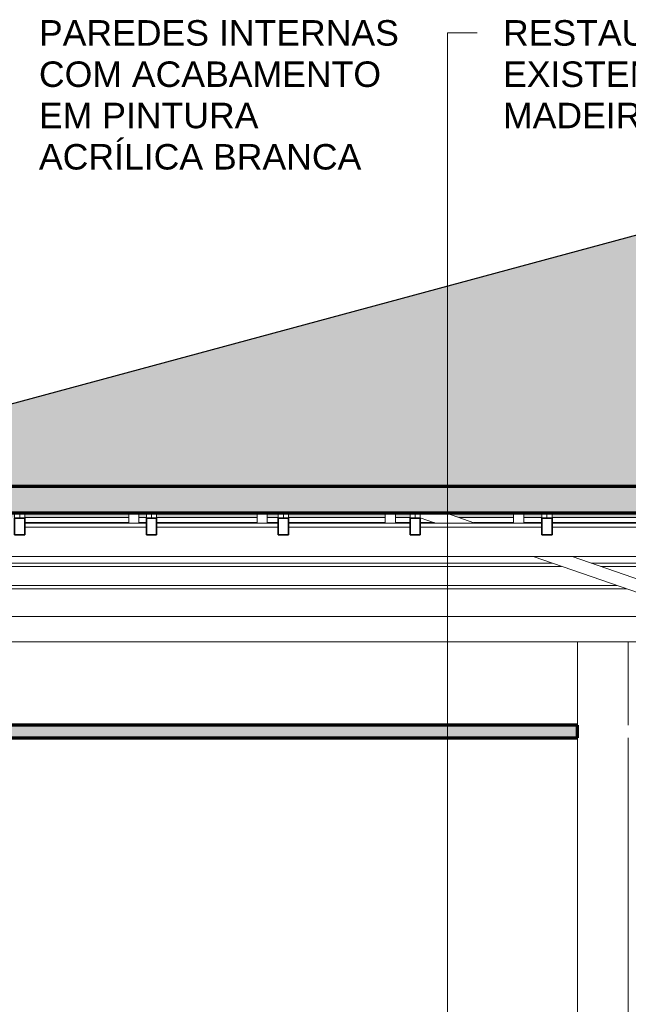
# Model space of a CAD drawing. Header units: millimetres. Extents: x -6278 to 66626, y -2027 to 8822.
# Tile 5 of 41: x -687 to 1701, y 3626 to 7489. Entities that reach past the tile are written whole.
import ezdxf

# ---------------------------------------------------------------- set-up
doc = ezdxf.new("R2010")
doc.units = ezdxf.units.MM
for name, color, linetype, lineweight in [('A-CLNG', 13, 'Continuous', 25), ('A-CLNG-PATT', 13, 'Continuous', 25), ('A-GENM', 13, 'Continuous', 18), ('A-GLAZ-CWMG', 51, 'Continuous', 18), ('A-ROOF', 132, 'Continuous', 25), ('A-ROOF-PATT', 132, 'Continuous', 25), ('A-WALL', 113, 'Continuous', 18), ('G-ANNO-TEXT', 231, 'Continuous', 9)]:
    doc.layers.add(name, color=color, linetype=linetype, lineweight=lineweight)
doc.styles.add('Arial_3', font='arial.ttf', dxfattribs={"height": 100})

# ---------------------------------------------------------------- blocks, each defined once
blk = doc.blocks.new('Rectangular Mullion - 2x5 cm-4253628-CORTE C - MANTER _ CONSTRUIR')
at = {"layer": 'A-GLAZ-CWMG'}
for p, q in [((-667.5, 5535.7), (-259.4, 5535.7)), ((-219.4, 5535.7), (-190.1, 5535.7)), ((-150.1, 5535.7), (244.1, 5535.7)), ((284.1, 5535.7), (327.3, 5535.7)), ((367.3, 5535.7), (747.5, 5535.7)), ((787.5, 5535.7), (844.6, 5535.7)), ((1037, 5535.7), (1251, 5535.7)), ((1291, 5535.7), (1362, 5535.7)), ((1402, 5535.7), (1754.5, 5535.7)), ((-259.4, 5516.1), (-667.5, 5516.1)), ((-190.1, 5516.1), (-219.4, 5516.1)), ((244.1, 5516.1), (-150.1, 5516.1)), ((327.3, 5516.1), (284.1, 5516.1)), ((747.5, 5516.1), (367.3, 5516.1)), ((844.6, 5516.1), (787.5, 5516.1)), ((940.2, 5516.1), (884.6, 5516.1)), ((1251, 5516.1), (1093.7, 5516.1)), ((1362, 5516.1), (1291, 5516.1)), ((1754.5, 5516.1), (1402, 5516.1))]:
    blk.add_line(p, q, dxfattribs=at)
blk = doc.blocks.new('Rectangular Mullion - 4x6_3-3931017-CORTE C - MANTER _ CONSTRUIR')
at = {"layer": 'A-GLAZ-CWMG'}
for p, q in [((1251, 5514.5), (1251, 5553.9)), ((1291, 5514.5), (1291, 5553.9))]:
    blk.add_line(p, q, dxfattribs=at)
blk = doc.blocks.new('Rectangular Mullion - 4x6_3-3931018-CORTE C - MANTER _ CONSTRUIR')
at = {"layer": 'A-GLAZ-CWMG'}
for p, q in [((747.5, 5514.5), (747.5, 5553.9)), ((787.5, 5514.5), (787.5, 5553.9))]:
    blk.add_line(p, q, dxfattribs=at)
blk = doc.blocks.new('Rectangular Mullion - 4x6_3-3931019-CORTE C - MANTER _ CONSTRUIR')
at = {"layer": 'A-GLAZ-CWMG'}
for p, q in [((244.1, 5514.5), (244.1, 5553.9)), ((284.1, 5514.5), (284.1, 5553.9))]:
    blk.add_line(p, q, dxfattribs=at)
blk = doc.blocks.new('Rectangular Mullion - 4x6_3-3931020-CORTE C - MANTER _ CONSTRUIR')
at = {"layer": 'A-GLAZ-CWMG'}
for p, q in [((-259.4, 5514.5), (-259.4, 5553.9)), ((-219.4, 5514.5), (-219.4, 5553.9))]:
    blk.add_line(p, q, dxfattribs=at)
blk = doc.blocks.new('Rectangular Mullion - 4x6_3-3925258-CORTE C - MANTER _ CONSTRUIR')
at = {"layer": 'A-GLAZ-CWMG'}
for p, q in [((-707.5, 5553.9), (-707.5, 5533.2)), ((-687.5, 5533.2), (-687.5, 5553.9)), ((-667.5, 5533.2), (-667.5, 5553.9))]:
    blk.add_line(p, q, dxfattribs=at)
at = {"layer": 'A-GLAZ-CWMG', "lineweight": 35}
for p, q in [((-687.5, 5533.2), (-707.5, 5533.2)), ((-707.5, 5533.2), (-707.5, 5467.8)), ((-667.5, 5533.2), (-687.5, 5533.2)), ((-667.5, 5467.8), (-667.5, 5533.2)), ((-707.5, 5467.8), (-667.5, 5467.8))]:
    blk.add_line(p, q, dxfattribs=at)
blk = doc.blocks.new('Rectangular Mullion - 4x6_3-3931038-CORTE C - MANTER _ CONSTRUIR')
at = {"layer": 'A-GLAZ-CWMG'}
for p, q in [((-190.1, 5553.9), (-190.1, 5533.2)), ((-170.1, 5533.2), (-170.1, 5553.9)), ((-150.1, 5533.2), (-150.1, 5553.9))]:
    blk.add_line(p, q, dxfattribs=at)
at = {"layer": 'A-GLAZ-CWMG', "lineweight": 35}
for p, q in [((-170.1, 5533.2), (-190.1, 5533.2)), ((-190.1, 5533.2), (-190.1, 5467.8)), ((-150.1, 5533.2), (-170.1, 5533.2)), ((-150.1, 5467.8), (-150.1, 5533.2)), ((-190.1, 5467.8), (-150.1, 5467.8))]:
    blk.add_line(p, q, dxfattribs=at)
blk = doc.blocks.new('Rectangular Mullion - 4x6_3-3931039-CORTE C - MANTER _ CONSTRUIR')
at = {"layer": 'A-GLAZ-CWMG'}
for p, q in [((327.3, 5553.9), (327.3, 5533.2)), ((347.3, 5533.2), (347.3, 5553.9)), ((367.3, 5533.2), (367.3, 5553.9))]:
    blk.add_line(p, q, dxfattribs=at)
at = {"layer": 'A-GLAZ-CWMG', "lineweight": 35}
for p, q in [((347.3, 5533.2), (327.3, 5533.2)), ((327.3, 5533.2), (327.3, 5467.8)), ((367.3, 5533.2), (347.3, 5533.2)), ((367.3, 5467.8), (367.3, 5533.2)), ((327.3, 5467.8), (367.3, 5467.8))]:
    blk.add_line(p, q, dxfattribs=at)
blk = doc.blocks.new('Rectangular Mullion - 4x6_3-3931040-CORTE C - MANTER _ CONSTRUIR')
at = {"layer": 'A-GLAZ-CWMG'}
for p, q in [((844.6, 5553.9), (844.6, 5533.2)), ((864.6, 5533.2), (864.6, 5553.9)), ((884.6, 5533.2), (884.6, 5553.9))]:
    blk.add_line(p, q, dxfattribs=at)
at = {"layer": 'A-GLAZ-CWMG', "lineweight": 35}
for p, q in [((864.6, 5533.2), (844.6, 5533.2)), ((844.6, 5533.2), (844.6, 5467.8)), ((884.6, 5533.2), (864.6, 5533.2)), ((884.6, 5467.8), (884.6, 5533.2)), ((844.6, 5467.8), (884.6, 5467.8))]:
    blk.add_line(p, q, dxfattribs=at)
blk = doc.blocks.new('Rectangular Mullion - 4x6_3-3931041-CORTE C - MANTER _ CONSTRUIR')
at = {"layer": 'A-GLAZ-CWMG'}
for p, q in [((1362, 5553.9), (1362, 5533.2)), ((1382, 5533.2), (1382, 5553.9)), ((1402, 5533.2), (1402, 5553.9))]:
    blk.add_line(p, q, dxfattribs=at)
at = {"layer": 'A-GLAZ-CWMG', "lineweight": 35}
for p, q in [((1382, 5533.2), (1362, 5533.2)), ((1362, 5533.2), (1362, 5467.8)), ((1402, 5533.2), (1382, 5533.2)), ((1402, 5467.8), (1402, 5533.2)), ((1362, 5467.8), (1402, 5467.8))]:
    blk.add_line(p, q, dxfattribs=at)
blk = doc.blocks.new('Rectangular Mullion - 6x12 cm-4082038-CORTE C - MANTER _ CONSTRUIR')
at = {"layer": 'A-GLAZ-CWMG'}
for p, q in [((-1529.2, 5344.3), (1439.1, 5344.3)), ((1402.2, 5357), (-1482.1, 5357)), ((1893.8, 5357), (1555.8, 5357)), ((1592.7, 5344.3), (1893.8, 5344.3))]:
    blk.add_line(p, q, dxfattribs=at)
blk = doc.blocks.new('Rectangular Mullion - 6x12 cm-3933675-CORTE C - MANTER _ CONSTRUIR')
at = {"layer": 'A-GLAZ-CWMG'}
for p, q in [((-190.1, 5514.5), (-667.5, 5514.5)), ((-190.1, 5498.3), (-667.5, 5498.3)), ((327.3, 5514.5), (-150.1, 5514.5)), ((327.3, 5498.3), (-150.1, 5498.3)), ((844.6, 5514.5), (367.3, 5514.5)), ((844.6, 5498.3), (367.3, 5498.3)), ((1362, 5514.5), (884.6, 5514.5)), ((1362, 5498.3), (884.6, 5498.3)), ((1879.3, 5514.5), (1402, 5514.5)), ((1879.3, 5498.3), (1402, 5498.3)), ((6011.8, 5382.8), (-1741, 5382.8))]:
    blk.add_line(p, q, dxfattribs=at)
blk = doc.blocks.new('tesoura - tesoura-4026580-CORTE C - MANTER _ CONSTRUIR')
at = {"layer": 'A-GENM'}
for p, q in [((830.4, 5553.9), (844.6, 5549)), ((884.6, 5535.2), (944.9, 5514.5)), ((1098.5, 5514.5), (984, 5553.9)), ((1327.5, 5382.8), (1893.8, 5187.8)), ((1893.8, 5240.7), (1481.1, 5382.8)), ((6421.1, 5147.8), (-2257.2, 5147.8))]:
    blk.add_line(p, q, dxfattribs=at)
blk = doc.blocks.new('Rectangular Mullion - 6x12 cm-4082041-CORTE C - MANTER _ CONSTRUIR')
at = {"layer": 'A-GLAZ-CWMG'}
for p, q in [((-1853.7, 5256.7), (1693.6, 5256.7)), ((1656.6, 5269.4), (-1806.6, 5269.4))]:
    blk.add_line(p, q, dxfattribs=at)

msp = doc.modelspace()

# ---------------------------------------------------------------- hatches: boundary and pattern name
at = {"layer": 'A-CLNG-PATT', "lineweight": 18}
msp.add_hatch(color=171, dxfattribs=at).paths.add_polyline_path([(-1726.419, 4671.934), (1501.115, 4671.934), (1501.115, 4721.934), (-2998.885, 4721.934), (-2998.885, 4671.934), (-2890.592, 4671.934)], flags=0)
at = {"layer": 'A-ROOF-PATT'}
msp.add_hatch(color=9, dxfattribs=at).paths.add_polyline_path([(5840.71, 5657.772), (6169.246, 5657.772), (1968.026, 6708.077), (-1921.993, 5657.772), (5258.623, 5657.772)], flags=0)
at = {"layer": 'A-ROOF-PATT', "lineweight": 18}
h = msp.add_hatch(color=171, dxfattribs=at)
h.paths.add_polyline_path([(-2756.905, 5328.765), (-1922.975, 5553.926), (6172.32, 5553.926), (7072.964, 5328.765), (7076.015, 5328.765), (7100.089, 5425.061), (6169.246, 5657.772), (-1921.993, 5657.772), (-2783.885, 5425.061), (-2757.885, 5328.765)], flags=0)
h.paths.add_polyline_path([(10497.405, 5757.799), (14543.183, 5757.799), (15960.162, 6055.365), (17253.295, 5757.944), (21981.115, 5757.944), (21981.115, 5861.564), (17248.907, 5861.564), (15961.139, 6157.751), (14550.035, 5861.419), (9918.615, 5861.419), (9918.615, 5757.799)], flags=0)
at = {"layer": 'A-ROOF-PATT'}
h = msp.add_hatch(color=9, dxfattribs=at)
h.paths.add_polyline_path([(-2298.321, 5431.887), (-2025.581, 5505.526), (-2029.844, 5505.526), (-2029.844, 5525.072), (-2374.974, 5431.887), (-2308.506, 5431.887)], flags=0)
h.paths.add_polyline_path([(16715.403, 5474.313), (16806.053, 5505.526), (16395.841, 5505.526), (16395.841, 5474.313)], flags=0)
h.paths.add_polyline_path([(16318.273, 5474.313), (16355.841, 5474.313), (16355.841, 5505.526), (16036.819, 5505.526), (16036.845, 5474.313)], flags=0)
h.paths.add_polyline_path([(15852.348, 5474.313), (15852.348, 5505.526), (15388.855, 5505.526), (15388.855, 5474.313), (15736.187, 5474.313)], flags=0)
h.paths.add_polyline_path([(18445.387, 5474.313), (18486.475, 5474.313), (18414.969, 5490.759), (18329.358, 5490.759), (18329.358, 5505.526), (18294.023, 5505.526), (18294.023, 5497.929), (18396.703, 5474.313)], flags=0)
h.paths.add_polyline_path([(6408.39, 5474.313), (6490.773, 5474.313), (6422.797, 5490.759), (6346.806, 5490.759), (6346.806, 5505.526), (6283.537, 5505.526), (6346.806, 5489.709)], flags=0)
h.paths.add_polyline_path([(17086.078, 5474.313), (17125.134, 5474.313), (16989.423, 5505.526), (16959.631, 5505.526), (16868.981, 5474.313), (16971.562, 5474.313)], flags=0)
h.paths.add_polyline_path([(6140.309, 5474.313), (6148.635, 5474.313), (6058.241, 5496.911), (6058.241, 5494.83)], flags=0)
h.paths.add_polyline_path([(13210.844, 5474.313), (13290.469, 5474.313), (13332.488, 5483.137), (13330.887, 5490.759), (13271.565, 5490.759), (13210.844, 5478.008)], flags=0)
h.paths.add_polyline_path([(15348.855, 5474.313), (15348.855, 5505.526), (15117.584, 5505.526), (15208.234, 5474.313)], flags=0)
h.paths.add_polyline_path([(15054.657, 5474.313), (14964.006, 5505.526), (14885.361, 5505.526), (14885.361, 5474.313), (14911.703, 5474.313)], flags=0)
h.paths.add_polyline_path([(14845.361, 5474.313), (14845.361, 5505.526), (14825.944, 5505.526), (14677.309, 5474.313), (14701.59, 5474.313)], flags=0)
h.paths.add_polyline_path([(13381.42, 5493.412), (13439.105, 5505.526), (13378.876, 5505.526)], flags=0)
h.paths.add_polyline_path([(-667.459, 5535.672), (-259.439, 5535.672), (-259.439, 5553.926), (-667.459, 5553.926)], flags=0)
h.paths.add_polyline_path([(-150.098, 5535.672), (244.055, 5535.672), (244.055, 5553.926), (-150.098, 5553.926)], flags=0)
h.paths.add_polyline_path([(-722.932, 5535.672), (-707.459, 5535.672), (-707.459, 5553.926), (-722.932, 5553.926)], flags=0)
h.paths.add_polyline_path([(-762.932, 5535.672), (-762.932, 5551.216), (-820.501, 5535.672)], flags=0)
h.paths.add_polyline_path([(4441.644, 5535.672), (4466.156, 5535.672), (4466.156, 5553.926), (4312.001, 5553.926), (4312.001, 5535.672)], flags=0)
h.paths.add_polyline_path([(4506.156, 5535.672), (4775.495, 5535.672), (4775.495, 5553.926), (4506.156, 5553.926)], flags=0)
h.paths.add_polyline_path([(3948.795, 5535.672), (3948.795, 5553.926), (3808.508, 5553.926), (3808.508, 5535.672), (3867.506, 5535.672)], flags=0)
h.paths.add_polyline_path([(327.264, 5535.672), (327.264, 5553.926), (284.055, 5553.926), (284.055, 5535.672)], flags=0)
h.paths.add_polyline_path([(3988.795, 5535.672), (4272.001, 5535.672), (4272.001, 5553.926), (3988.795, 5553.926)], flags=0)
h.paths.add_polyline_path([(3512.363, 5535.672), (3768.508, 5535.672), (3768.508, 5553.926), (3471.433, 5553.926), (3471.433, 5535.672)], flags=0)
h.paths.add_polyline_path([(367.264, 5535.672), (747.548, 5535.672), (747.548, 5553.926), (367.264, 5553.926)], flags=0)
h.paths.add_polyline_path([(5903.196, 5535.672), (5889.166, 5539.18), (5892.852, 5553.926), (5821.856, 5553.926), (5894.87, 5535.672)], flags=0)
h.paths.add_polyline_path([(6245.334, 5535.672), (6184.657, 5550.842), (6180.865, 5535.672), (6184.657, 5535.672)], flags=0)
h.paths.add_polyline_path([(15154.1, 5535.672), (15348.855, 5535.672), (15348.855, 5598.743), (15269.836, 5598.743), (15007.1, 5543.569), (15030.033, 5535.672)], flags=0)
h.paths.add_polyline_path([(-1921.993, 5535.672), (-1913.928, 5535.672), (-1846.322, 5553.926), (-1922.975, 5553.926), (-1990.581, 5535.672), (-1922.975, 5535.672)], flags=0)
h.paths.add_polyline_path([(4983.518, 5535.672), (4983.518, 5536.74), (4914.772, 5553.926), (4815.495, 5553.926), (4815.495, 5535.672)], flags=0)
h.paths.add_polyline_path([(15388.855, 5535.672), (15852.348, 5535.672), (15852.348, 5598.743), (15388.855, 5598.743), (15388.855, 5543.569)], flags=0)
h.paths.add_polyline_path([(16858.352, 5535.672), (16584.131, 5598.743), (16395.841, 5598.743), (16395.841, 5535.672)], flags=0)
h.paths.add_polyline_path([(16355.841, 5535.672), (16355.841, 5598.743), (16036.819, 5598.743), (16036.845, 5535.672), (16318.273, 5535.672)], flags=0)
h.paths.add_polyline_path([(3431.433, 5535.672), (3431.433, 5553.926), (3305.015, 5553.416), (3305.015, 5535.672)], flags=0)
h.paths.add_polyline_path([(3265.015, 5535.672), (3265.015, 5553.926), (3107.135, 5553.926), (3054.123, 5535.672)], flags=0)
h.paths.add_polyline_path([(787.548, 5535.672), (844.625, 5535.672), (844.625, 5549.022), (830.383, 5553.926), (787.548, 5553.926)], flags=0)
h.paths.add_polyline_path([(-190.098, 5535.672), (-190.098, 5553.926), (-219.439, 5553.926), (-219.439, 5535.672)], flags=0)
h.paths.add_polyline_path([(1036.973, 5535.672), (1251.041, 5535.672), (1251.041, 5553.926), (983.961, 5553.926)], flags=0)
h.paths.add_polyline_path([(2879.045, 5535.672), (2900.545, 5535.672), (2914.072, 5540.33), (2914.072, 5553.926), (2801.521, 5553.926), (2801.521, 5535.672)], flags=0)
h.paths.add_polyline_path([(1361.987, 5535.672), (1361.987, 5553.926), (1291.041, 5553.926), (1291.041, 5535.672)], flags=0)
h.paths.add_polyline_path([(2761.521, 5535.672), (2761.521, 5553.926), (2436.71, 5553.926), (2436.71, 5535.672)], flags=0)
h.paths.add_polyline_path([(2396.71, 5535.672), (2396.71, 5553.926), (2298.028, 5553.926), (2298.028, 5535.672), (2348.189, 5535.672)], flags=0)
h.paths.add_polyline_path([(1401.987, 5535.672), (1754.535, 5535.672), (1754.535, 5553.926), (1401.987, 5553.926)], flags=0)
h.paths.add_polyline_path([(2258.028, 5535.672), (2258.028, 5553.926), (2043.759, 5553.926), (2043.759, 5535.672)], flags=0)
h.paths.add_polyline_path([(1794.535, 5535.672), (1879.349, 5535.672), (1879.349, 5553.926), (1794.535, 5553.926)], flags=0)
h.paths.add_polyline_path([(-1669.044, 5540.636), (-1619.82, 5553.926), (-1672.515, 5553.495), (-1670.979, 5547.806)], flags=0)
h.paths.add_polyline_path([(6131.304, 5543.584), (6133.889, 5553.926), (6089.937, 5553.926), (6131.299, 5543.586)], flags=0)
h.paths.add_polyline_path([(17115.5, 5579.139), (17117.688, 5588.649), (17073.8, 5598.743), (17030.266, 5598.743), (17086.078, 5585.907)], flags=0)
h.paths.add_polyline_path([(14823.995, 5731.979), (14833.821, 5731.979), (14845.361, 5734.402), (14845.361, 5736.466)], flags=0)
h.paths.add_polyline_path([(17276.415, 5731.979), (17281.551, 5731.979), (17285.771, 5750.329), (17334.499, 5739.122), (17332.856, 5731.979), (17366.187, 5731.979), (16418.055, 5949.904), (16413.658, 5930.413), (16823.071, 5836.248), (16827.549, 5855.721), (16876.277, 5844.513), (16871.88, 5825.022), (17253.295, 5737.297)], flags=0)
h.paths.add_polyline_path([(14420.231, 5731.979), (14517.452, 5731.979), (14648.213, 5759.439), (14644.107, 5778.993), (14543.183, 5757.799)], flags=0)
h.paths.add_polyline_path([(16494.515, 5731.979), (16395.841, 5754.674), (16395.841, 5744.661), (16450.98, 5731.979)], flags=0)
h.paths.add_polyline_path([(14885.361, 5742.802), (15348.855, 5840.136), (15348.855, 5842.2), (14885.361, 5744.866)], flags=0)
h.paths.add_polyline_path([(16355.841, 5753.861), (16355.841, 5763.874), (16110.98, 5820.192), (16108.793, 5810.682), (16318.273, 5762.502)], flags=0)
h.paths.add_polyline_path([(14697.146, 5769.715), (14845.361, 5800.84), (14845.361, 5821.256), (14693.04, 5789.269)], flags=0)
h.paths.add_polyline_path([(14885.361, 5809.24), (15086.788, 5851.54), (15082.682, 5871.094), (14885.361, 5829.656)], flags=0)
h.paths.add_polyline_path([(16050.32, 5824.131), (16052.507, 5833.641), (16036.819, 5837.249), (16036.845, 5827.23)], flags=0)
h.paths.add_polyline_path([(15388.855, 5848.536), (15852.348, 5945.87), (15852.348, 5947.933), (15388.855, 5850.6)], flags=0)
h.paths.add_polyline_path([(15135.721, 5861.816), (15348.855, 5906.574), (15348.855, 5926.99), (15131.615, 5881.37)], flags=0)
h.paths.add_polyline_path([(15388.855, 5914.974), (15525.364, 5943.641), (15521.257, 5963.195), (15388.855, 5935.39)], flags=0)
h.paths.add_polyline_path([(16355.841, 5943.711), (16355.841, 5964.358), (15959.022, 6055.125), (15892.348, 6041.124), (15892.348, 6020.707), (15960.162, 6034.717), (16224.256, 5973.976)], flags=0)
h.paths.add_polyline_path([(15574.296, 5953.916), (15852.348, 6012.307), (15852.348, 6032.724), (15570.19, 5973.47)], flags=0)

# ---------------------------------------------------------------- linework, layer by layer
at = {"layer": 'A-CLNG', "color": 7, "lineweight": 70}
for p, q in [((1501.115, 4721.934), (-2998.885, 4721.934)), ((1501.115, 4671.934), (1501.115, 4721.934)), ((-2998.885, 4671.934), (1501.115, 4671.934))]:
    msp.add_line(p, q, dxfattribs=at)
at = {"layer": 'A-ROOF', "color": 5}
msp.add_line((-1921.993, 5657.772), (1968.026, 6708.077), dxfattribs=at)
at = {"layer": 'A-ROOF', "color": 7, "lineweight": 70}
for p, q in [((6169.246, 5657.772), (-1921.993, 5657.772)), ((-1922.975, 5553.926), (6172.32, 5553.926))]:
    msp.add_line(p, q, dxfattribs=at)
at = {"layer": 'A-WALL'}
for p, q in [((6421.115, 5048.7), (-2998.885, 5048.7)), ((1501.115, 4721.934), (1501.115, 5048.7)), ((1701.115, 5048.7), (1701.115, 4721.934)), ((1501.115, 1030), (1501.115, 4671.934)), ((1701.115, 4671.934), (1701.115, 1030))]:
    msp.add_line(p, q, dxfattribs=at)
at = {"layer": 'G-ANNO-TEXT', "color": 250}
for p, q in [((991.671, 7437.708), (1107.735, 7437.708)), ((991.671, 1065.291), (991.671, 7437.708))]:
    msp.add_line(p, q, dxfattribs=at)

# ---------------------------------------------------------------- block references
at = {"layer": 'A-GENM'}
msp.add_blockref('tesoura - tesoura-4026580-CORTE C - MANTER _ CONSTRUIR', (0, 0), dxfattribs=at)
at = {"layer": 'A-GLAZ-CWMG'}
for name in ['Rectangular Mullion - 2x5 cm-4253628-CORTE C - MANTER _ CONSTRUIR', 'Rectangular Mullion - 4x6_3-3925258-CORTE C - MANTER _ CONSTRUIR', 'Rectangular Mullion - 4x6_3-3931020-CORTE C - MANTER _ CONSTRUIR', 'Rectangular Mullion - 4x6_3-3931038-CORTE C - MANTER _ CONSTRUIR', 'Rectangular Mullion - 4x6_3-3931019-CORTE C - MANTER _ CONSTRUIR', 'Rectangular Mullion - 4x6_3-3931039-CORTE C - MANTER _ CONSTRUIR', 'Rectangular Mullion - 4x6_3-3931018-CORTE C - MANTER _ CONSTRUIR', 'Rectangular Mullion - 4x6_3-3931040-CORTE C - MANTER _ CONSTRUIR', 'Rectangular Mullion - 4x6_3-3931017-CORTE C - MANTER _ CONSTRUIR', 'Rectangular Mullion - 4x6_3-3931041-CORTE C - MANTER _ CONSTRUIR', 'Rectangular Mullion - 6x12 cm-3933675-CORTE C - MANTER _ CONSTRUIR', 'Rectangular Mullion - 6x12 cm-4082038-CORTE C - MANTER _ CONSTRUIR', 'Rectangular Mullion - 6x12 cm-4082041-CORTE C - MANTER _ CONSTRUIR']:
    msp.add_blockref(name, (0, 0), dxfattribs=at)

# ---------------------------------------------------------------- texts
at = {"layer": 'G-ANNO-TEXT', "color": 7, "char_height": 100, "attachment_point": 1, "style": 'Arial_3'}
for s, insert, width in [('PAREDES INTERNAS ', (-611.902, 7487.708), 1799.78844), ('RESTAURO DE PISO ', (1209.335, 7487.708), 1755.69563), ('COM ACABAMENTO ', (-611.902, 7325.651), 1699.5775), ('EXISTENTE EM ', (1209.335, 7325.651), 1314.7675), ('EM PINTURA ', (-611.902, 7163.593), 1110.33719), ('MADEIRA', (1209.335, 7163.593), 785.65375), ('ACRÍLICA BRANCA', (-611.902, 7001.536), 1567.29906)]:
    msp.add_mtext(s, dxfattribs=dict(at, insert=insert, width=width))

doc.saveas('drawing.dxf')
